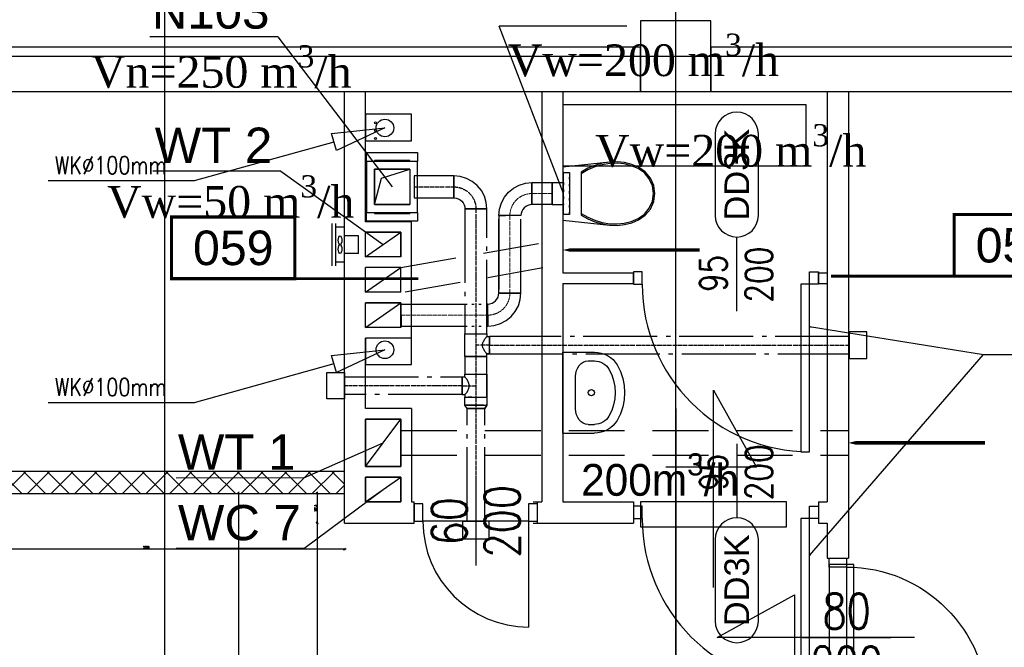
# Model space of a CAD drawing. Header units: centimetres. Extents: x -228435 to 111511, y -89367 to 428125.
# Tile 122 of 219: x -32263 to -26675, y 78745 to 82307. Entities that reach past the tile are written whole.
import ezdxf
from ezdxf.enums import TextEntityAlignment as Align

# ---------------------------------------------------------------- set-up
doc = ezdxf.new("R2010")
doc.units = ezdxf.units.CM
doc.header["$LTSCALE"] = 50
doc.header["$PDMODE"] = 35
doc.header["$PDSIZE"] = 0.1
for name, pattern in [('CADVENT_ABOVE_CUT', [10.9, 8.4, -1, 0.5, -1]), ('CADVENT_CENTERLINE', [9.9, 7.4, -1, 0.5, -1]), ('CADVENT_HIDDEN', [0.8, 0.25, -0.55]), ('DASHDOT2', [12.7, 6.35, -3.175, 0, -3.175]), ('HIDDEN', [9.525, 6.35, -3.175])]:
    doc.linetypes.add(name, pattern=pattern)
doc.layers.get('0').update_dxf_attribs({"color": 8})
doc.layers.get('DEFPOINTS').update_dxf_attribs({"color": 8})
for name, color, linetype in [('01-104 Went PP Poziom 0$0$L_Nawiew', 3, 'Continuous'), ('ARCH_GK', 8, 'Continuous'), ('ARCH_INFO_AREA_ETYKIETY_200', 8, 'Continuous'), ('ARCH_INFO_ETYK_DRZWI', 8, 'Continuous'), ('ARCH_INFO_ETYK_DRZWI_IST', 8, 'Continuous'), ('ARCH_INFO_OPISY', 8, 'Continuous'), ('ARCH_INFO_OPISY_IST', 8, 'Continuous'), ('ARCH_INFO_OSIE_IST', 8, 'DASHDOT2'), ('ARCH_MUROWANE', 8, 'Continuous'), ('ARCH_MUROWANE_IST', 8, 'Continuous'), ('ARCH_NIEWIDOK_IST', 8, 'HIDDEN'), ('ARCH_WIDOK_IST', 8, 'Continuous'), ('ARCH_WYPOSAŻENIE_SANITARNE_IST', 8, 'Continuous'), ('ARCH_ŚLUSARKA_DRZWI', 8, 'Continuous'), ('ARCH_ŚLUSARKA_DRZWI_IST', 8, 'Continuous'), ('ARCH_ŻELBET_IST', 8, 'Continuous'), ('bgde-nawiewCEN', 7, 'Continuous'), ('bgde-nawiewEXP', 1, 'Continuous'), ('bgde-nawiewHIDDEN', 1, 'Continuous'), ('bgde-tekst', 7, 'Continuous'), ('bgde-wywiewEXP', 5, 'Continuous'), ('bgde-wywiewHIDDEN', 5, 'Continuous'), ('bgde_AJ_opis', 7, 'Continuous'), ('bgde_freon', 6, 'Continuous'), ('bgde_otwory na dach', 4, 'Continuous'), ('bgde_urządzenia', 3, 'Continuous'), ('Osie rzutów$0$ARCH_INFO_OSIE_OPISY_IST', 8, 'Continuous')]:
    doc.layers.add(name, color=color, linetype=linetype)
doc.layers.add('bgde-wywiewCEN', color=7, linetype='Continuous', lineweight=13)
doc.layers.add('kondygnacja +1_5$0$ARCH_INFO_WYMIARY', color=8, linetype='Continuous', lineweight=9)
doc.styles.add('01-104 Went PP Poziom 0$0$Arial', font='ARIAL.TTF')
doc.styles.add('Arial', font='ARIAL.TTF')
doc.styles.add('kondygnacja +1_5$0$Romans', font='Romans.shx', dxfattribs={"width": 0.7})
doc.styles.add('Romans', font='Romans.shx')
doc.styles.add('ROMANS-50-CM', font='romans.shx', dxfattribs={"width": 0.8, "height": 10})
doc.dimstyles.new('ISO-25', dxfattribs={"dimtxt": 2.5, "dimasz": 2.5, "dimexe": 1.25, "dimexo": 0.625, "dimtad": 1, "dimtxsty": 'Standard', "dimcen": 2.5, "dimadec": 0, "dimazin": 0, "dimtfac": 1, "dimtmove": 0, "dimatfit": 3, "dimfxl": 0, "dimarcsym": 0})
doc.dimstyles.new('kondygnacja +1_5$0$Wymiary 1-100', dxfattribs={"dimtxt": 12, "dimasz": 10, "dimexe": 5, "dimexo": 0, "dimgap": 4, "dimtad": 1, "dimrnd": 0.5, "dimzin": 12, "dimdsep": 46, "dimtxsty": 'kondygnacja +1_5$0$Romans', "dimblk": 'kondygnacja +1_5$0$_Oblique', "dimcen": 10, "dimdle": 10, "dimclrt": 55, "dimazin": 0, "dimtfac": 1, "dimtmove": 1, "dimatfit": 3, "dimfxl": 0, "dimtolj": 1, "dimtzin": 0, "dimarcsym": 0})

# ---------------------------------------------------------------- blocks, each defined once
blk = doc.blocks.new('T-drzwi_góra-200')
at = {"layer": 'ARCH_INFO_ETYK_DRZWI'}
blk.add_line((0, 0), (0, 60), dxfattribs=at)
blk.add_lwpolyline([(-17.5, 143.68), (-17.5, 77.5, 1), (17.5, 77.5), (17.5, 143.68, 1)], format="xyb", close=True, dxfattribs=at)
at = {"layer": 'ARCH_INFO_ETYK_DRZWI', "style": 'Arial'}
blk.add_attdef('ADS_DRZWI:SYMBOL', text='', height=20, rotation=90, dxfattribs=at).set_placement((0, 110.59), align=Align.MIDDLE)
at = {"layer": 'ARCH_INFO_ETYK_DRZWI', "style": 'Romans', "width": 0.8}
for tag, p in [('ADS_DRZWI:SZEROKOŚĆ', (-8, 30.49)), ('ADS_DRZWI:WYSOKOŚĆ', (29, 29.47))]:
    blk.add_attdef(tag, text='', height=22, rotation=90, dxfattribs=at).set_placement(p, align=Align.CENTER)
at = {"layer": 'ARCH_INFO_ETYK_DRZWI', "color": 1, "style": 'Arial'}
blk.add_attdef('ADS_DRZWI:ODPORNOŚĆ_OGNIOWA', text='', height=22, dxfattribs=at).set_placement((-0.12, -45.76), align=Align.BOTTOM_CENTER)
blk = doc.blocks.new('T-drzwi_dół-200')
at = {"layer": 'ARCH_INFO_ETYK_DRZWI'}
blk.add_line((0, 0), (0, -60), dxfattribs=at)
blk.add_lwpolyline([(-17.5, -77.5), (-17.5, -143.68, 1), (17.5, -143.68), (17.5, -77.5, 1)], format="xyb", close=True, dxfattribs=at)
at = {"layer": 'ARCH_INFO_ETYK_DRZWI', "style": 'Romans', "width": 0.8}
for tag, p in [('ADS_DRZWI:SZEROKOŚĆ', (-7.91, -23)), ('ADS_DRZWI:WYSOKOŚĆ', (29, -23))]:
    blk.add_attdef(tag, text='', height=22, rotation=90, dxfattribs=at).set_placement(p, align=Align.CENTER)
at = {"layer": 'ARCH_INFO_ETYK_DRZWI', "color": 1, "style": 'Arial'}
blk.add_attdef('ADS_DRZWI:ODPORNOŚĆ_OGNIOWA', text='', height=22, dxfattribs=at).set_placement((-0.12, 13.28), align=Align.BOTTOM_CENTER)
at = {"layer": 'ARCH_INFO_ETYK_DRZWI', "style": 'Arial'}
blk.add_attdef('ADS_DRZWI:SYMBOL', text='', height=20, rotation=90, dxfattribs=at).set_placement((0, -110.59), align=Align.MIDDLE)
blk = doc.blocks.new('kibel wiszący')
at = {"ltscale": 0.3}
for p, q in [((-4.57, 51.56), (-8.8, 49.7)), ((-4.35, 50.79), (-8.37, 49.02)), ((0, 52.19), (-4.57, 51.56)), ((0, 51.39), (-4.35, 50.79)), ((4.57, 51.56), (0, 52.19)), ((4.35, 50.79), (0, 51.39)), ((8.37, 49.02), (4.35, 50.79)), ((8.8, 49.7), (4.57, 51.56)), ((-12.35, 46.75), (-14.95, 42.95)), ((-11.75, 46.21), (-14.23, 42.6)), ((-8.8, 49.7), (-12.35, 46.75)), ((-8.37, 49.02), (-11.75, 46.21)), ((11.75, 46.21), (8.37, 49.02)), ((12.35, 46.75), (8.8, 49.7)), ((14.23, 42.6), (11.75, 46.21)), ((14.95, 42.95), (12.35, 46.75)), ((-14.95, 42.95), (-16.57, 39.04)), ((-14.23, 42.6), (-15.8, 38.79)), ((15.8, 38.79), (14.23, 42.6)), ((16.57, 39.04), (14.95, 42.95)), ((-17.61, 34.93), (-18.06, 30.73)), ((-16.57, 39.04), (-17.61, 34.93)), ((-16.81, 34.79), (-17.25, 30.7)), ((-15.8, 38.79), (-16.81, 34.79)), ((16.81, 34.79), (15.8, 38.79)), ((17.61, 34.93), (16.57, 39.04)), ((17.25, 30.7), (16.81, 34.79)), ((18.06, 30.73), (17.61, 34.93)), ((-18.06, 30.73), (-17.9, 26.5)), ((-17.25, 30.7), (-17.1, 26.58)), ((17.1, 26.58), (17.25, 30.7)), ((17.9, 26.5), (18.06, 30.73)), ((-17.9, 26.5), (-17.19, 22.22)), ((-17.9, 26.5), (-15.05, 0)), ((-17.1, 26.58), (-16.38, 22.27)), ((15.05, 0), (17.9, 26.5)), ((16.38, 22.27), (17.1, 26.58)), ((17.19, 22.22), (17.9, 26.5)), ((-17.19, 22.22), (-16, 18.06)), ((-16.38, 22.27), (-15.15, 18.08)), ((-16, 18.06), (-14.33, 14.05)), ((-15.15, 18.08), (-13.43, 14.06)), ((13.43, 14.06), (15.15, 18.08)), ((14.33, 14.05), (16, 18.06)), ((15.15, 18.08), (16.38, 22.27)), ((16, 18.06), (17.19, 22.22)), ((-14.33, 14.05), (-12.21, 10.27)), ((-13.43, 14.06), (-11.25, 10.27)), ((11.25, 10.27), (13.43, 14.06)), ((12.21, 10.27), (14.33, 14.05)), ((-12.21, 10.27), (12.21, 10.27))]:
    blk.add_line(p, q, dxfattribs=at)
at = {"ltscale": 3}
blk.add_line((-15.05, 0), (15.05, 0), dxfattribs=at)
blk = doc.blocks.new('umywalka')
at = {"ltscale": 0.3}
for p, q in [((0, -23), (0, 23)), ((0, 23), (17.82, 23)), ((14.25, 18), (17.82, 18)), ((7.18, -9.11), (7.18, 9.11)), ((7.18, 9.11), (7.18, 9.11)), ((14.25, -18), (17.82, -18)), ((0, -23), (17.82, -23))]:
    blk.add_line(p, q, dxfattribs=at)
for points in [[(17.82, 23), (19.79, 22.88), (21.73, 22.5), (23.59, 21.89), (25.35, 21.05), (26.98, 19.99), (28.44, 18.73), (29.71, 17.31), (30.77, 15.73)], [(7.18, 9.11), (7.31, 10.84), (7.72, 12.51), (8.37, 14.05), (9.25, 15.4), (10.32, 16.5), (11.55, 17.32), (12.87, 17.83), (14.25, 18)], [(17.82, 18), (19.08, 17.92), (20.32, 17.68), (21.51, 17.29), (22.64, 16.75), (23.68, 16.07), (24.62, 15.27), (25.43, 14.36), (26.1, 13.35)], [(26.1, 13.35), (27.66, 10.2), (28.78, 6.89), (29.47, 3.47), (29.7, 0), (29.47, -3.47), (28.78, -6.89), (27.66, -10.2), (26.1, -13.35)], [(30.77, 15.73), (32.6, 12.02), (33.92, 8.12), (34.73, 4.09), (35, 0), (34.73, -4.09), (33.92, -8.12), (32.6, -12.02), (30.77, -15.73)], [(14.25, -18), (12.87, -17.83), (11.55, -17.32), (10.32, -16.5), (9.25, -15.4), (8.37, -14.05), (7.72, -12.51), (7.31, -10.84), (7.18, -9.11)], [(26.1, -13.35), (25.43, -14.36), (24.62, -15.27), (23.68, -16.07), (22.64, -16.75), (21.51, -17.29), (20.32, -17.68), (19.08, -17.92), (17.82, -18)], [(30.77, -15.73), (29.71, -17.31), (28.44, -18.73), (26.98, -19.99), (25.35, -21.05), (23.59, -21.89), (21.73, -22.5), (19.79, -22.88), (17.82, -23)]]:
    blk.add_lwpolyline(points, dxfattribs=at)
blk.add_circle((16.11, 0), 1.75, dxfattribs=at)
blk = doc.blocks.new('DRZWI60')
at = {"color": 0}
blk.add_line((-30, 0), (-30, 60), dxfattribs=at)
at = {"color": 0, "lineweight": -3}
for p, q in [((0, -25), (0, 25)), ((-30, 0), (30, 0))]:
    blk.add_line(p, q, dxfattribs=at)
for points in [[(-35, -10), (-30, -10), (-30, 0), (-35, 0)], [(30, -10), (35, -10), (35, 0), (30, 0)]]:
    blk.add_lwpolyline(points, close=True, dxfattribs=at)
blk.add_arc((-30, 0), 60, 0, 90, dxfattribs=at)
blk = doc.blocks.new('DRZWI80')
blk.add_line((-40, 0), (-40, 80))
at = {"lineweight": -3}
for p, q in [((0, -25), (0, 25)), ((40, 0), (-40, 0))]:
    blk.add_line(p, q, dxfattribs=at)
for points in [[(-45, -10), (-40, -10), (-40, 0), (-45, 0)], [(40, -10), (45, -10), (45, 0), (40, 0)]]:
    blk.add_lwpolyline(points, close=True, dxfattribs=at)
blk.add_arc((-40, 0), 80, 0, 90, dxfattribs=at)
blk = doc.blocks.new('etykieta_numer')
at = {"color": 0, "linetype": 'ByBlock', "const_width": 2.44}
blk.add_lwpolyline([(-50, -50), (-50, 0), (50, 0), (50, -50)], close=True, dxfattribs=at)
at = {"color": 0, "linetype": 'ByBlock', "style": 'Arial'}
blk.add_attdef('AECAREA:NUMBER', text='', height=28, dxfattribs=at).set_placement((0, -25), align=Align.MIDDLE)
blk = doc.blocks.new('kondygnacja +1_5$0$_Oblique')
at = {"color": 0, "linetype": 'ByBlock', "lineweight": -2}
blk.add_line((-0.5, -0.5), (0.5, 0.5), dxfattribs=at)
blk = doc.blocks.new('*D1100')
at = {"layer": 'DEFPOINTS', "color": 0, "lineweight": 40}
for p in [(-30420, 79617.5, 6300), (-30575, 79450), (-30420, 79450, 6300)]:
    blk.add_point(p, dxfattribs=at)
at = {"layer": 'kondygnacja +1_5$0$ARCH_INFO_WYMIARY', "color": 0, "lineweight": -2}
for p, q in [((-30579.6, 79617.5), (-30580, 79617.5)), ((-30575, 79627.5), (-30575, 79440)), ((-30579.6, 79450), (-30580, 79450))]:
    blk.add_line(p, q, dxfattribs=at)
at = {"layer": 'kondygnacja +1_5$0$ARCH_INFO_WYMIARY', "color": 0, "lineweight": -2, "xscale": 10, "yscale": 10, "zscale": 10}
for p, rotation in [((-30575, 79617.5), 90), ((-30575, 79450), 270)]:
    blk.add_blockref('kondygnacja +1_5$0$_Oblique', p, dxfattribs=dict(at, rotation=rotation))
at = {"layer": 'kondygnacja +1_5$0$ARCH_INFO_WYMIARY', "color": 55, "insert": (-30585, 79533.7), "char_height": 12, "attachment_point": 5, "rotation": 90, "style": 'kondygnacja +1_5$0$Romans'}
blk.add_mtext('\\A1;167.5', dxfattribs=at)
blk = doc.blocks.new('*D1101')
at = {"layer": 'DEFPOINTS', "color": 0, "lineweight": 40}
for p in [(-30230, 79450, 6300), (-30575, 77500), (-30230, 77500)]:
    blk.add_point(p, dxfattribs=at)
at = {"layer": 'kondygnacja +1_5$0$ARCH_INFO_WYMIARY', "color": 0, "lineweight": -2}
for p, q in [((-30579.3, 79450), (-30580, 79450)), ((-30575, 79460), (-30575, 77490)), ((-30567, 77500), (-30580, 77500))]:
    blk.add_line(p, q, dxfattribs=at)
at = {"layer": 'kondygnacja +1_5$0$ARCH_INFO_WYMIARY', "color": 0, "lineweight": -2, "xscale": 10, "yscale": 10, "zscale": 10}
for p, rotation in [((-30575, 79450), 90), ((-30575, 77500), 270)]:
    blk.add_blockref('kondygnacja +1_5$0$_Oblique', p, dxfattribs=dict(at, rotation=rotation))
at = {"layer": 'kondygnacja +1_5$0$ARCH_INFO_WYMIARY', "color": 55, "insert": (-30585, 78475), "char_height": 12, "attachment_point": 5, "rotation": 90, "style": 'kondygnacja +1_5$0$Romans'}
blk.add_mtext('\\A1;1950', dxfattribs=at)
blk = doc.blocks.new('*D1148')
at = {"layer": 'DEFPOINTS', "color": 0, "lineweight": 40}
for p in [(-32670, 79617.5, 6300), (-30420, 79617.5, 6300), (-32670, 79302)]:
    blk.add_point(p, dxfattribs=at)
at = {"layer": 'kondygnacja +1_5$0$ARCH_INFO_WYMIARY', "color": 0, "lineweight": -2}
for p, q in [((-30410, 79302), (-32680, 79302)), ((-32670, 79297.6), (-32670, 79297)), ((-30420, 79297.6), (-30420, 79297))]:
    blk.add_line(p, q, dxfattribs=at)
at = {"layer": 'kondygnacja +1_5$0$ARCH_INFO_WYMIARY', "color": 0, "lineweight": -2, "xscale": 10, "yscale": 10, "zscale": 10, "rotation": 180}
blk.add_blockref('kondygnacja +1_5$0$_Oblique', (-32670, 79302), dxfattribs=at)
at = {"layer": 'kondygnacja +1_5$0$ARCH_INFO_WYMIARY', "color": 0, "lineweight": -2, "xscale": 10, "yscale": 10, "zscale": 10}
blk.add_blockref('kondygnacja +1_5$0$_Oblique', (-30420, 79302), dxfattribs=at)
at = {"layer": 'kondygnacja +1_5$0$ARCH_INFO_WYMIARY', "color": 55, "insert": (-31545, 79312), "char_height": 12, "attachment_point": 5, "style": 'kondygnacja +1_5$0$Romans'}
blk.add_mtext('\\A1;2250', dxfattribs=at)
blk = doc.blocks.new('*D1176')
at = {"layer": 'DEFPOINTS', "color": 0, "lineweight": 40}
for p in [(-31220.1, 79617.5, 6300), (-31144.3, 77500), (-31021.2, 77500)]:
    blk.add_point(p, dxfattribs=at)
at = {"layer": 'kondygnacja +1_5$0$ARCH_INFO_WYMIARY', "color": 0, "lineweight": -2}
for p, q in [((-31021.2, 79627.5), (-31021.2, 77490)), ((-31016.6, 79617.5), (-31016.2, 79617.5)), ((-31029.2, 77500), (-31016.2, 77500))]:
    blk.add_line(p, q, dxfattribs=at)
at = {"layer": 'kondygnacja +1_5$0$ARCH_INFO_WYMIARY', "color": 0, "lineweight": -2, "xscale": 10, "yscale": 10, "zscale": 10}
for p, rotation in [((-31021.2, 79617.5), 90), ((-31021.2, 77500), 270)]:
    blk.add_blockref('kondygnacja +1_5$0$_Oblique', p, dxfattribs=dict(at, rotation=rotation))
at = {"layer": 'kondygnacja +1_5$0$ARCH_INFO_WYMIARY', "color": 55, "insert": (-31031.2, 78558.8), "char_height": 12, "attachment_point": 5, "rotation": 90, "style": 'kondygnacja +1_5$0$Romans'}
blk.add_mtext('\\A1;2117.5', dxfattribs=at)
blk = doc.blocks.new('Osie rzutów')
at = {"layer": 'ARCH_INFO_OSIE_IST', "ltscale": 10}
for p, q in [((8970, 12255), (8970, 14290.38)), ((9260, 12255), (9260, 14290.38)), ((7947.38, 12710), (13655, 12710)), ((9260, 12510), (9260, 4623.26))]:
    blk.add_line(p, q, dxfattribs=at)
blk = doc.blocks.new('kk')
at = {"layer": 'bgde-tekst'}
for p, q in [((39921.7, 90262.2), (39678.3, 89823.9)), ((39921.7, 89142.1), (39921.7, 90262.2)), ((39678.3, 89823.9), (40192.1, 89823.9))]:
    blk.add_line(p, q, dxfattribs=at)
blk.add_lwpolyline([(39507, 89627.1), (40336.3, 89627.1), (40336.3, 89485.4), (39507, 89485.4)], close=True, dxfattribs=at)
blk = doc.blocks.new('*U1365')
at = {"color": 0, "linetype": 'ByBlock', "lineweight": -2}
for p, q in [((50, 120), (50, 100)), ((70, 120), (70, -120)), ((0, 100), (0, -100)), ((0, 100), (50, 100)), ((50, 100), (50, -100)), ((-80, 50), (0, 50)), ((-80, -50), (0, -50)), ((0, -100), (50, -100)), ((50, -100), (50, -120))]:
    blk.add_line(p, q, dxfattribs=at)
at = {"color": 6, "linetype": 'Continuous', "lineweight": -2}
for p, q in [((-80, 50), (-80, 0)), ((-80, 0), (-80, -50))]:
    blk.add_line(p, q, dxfattribs=at)
at = {"color": 6, "linetype": 'Continuous', "lineweight": -3}
for centre in [(25, 25), (25, -25)]:
    blk.add_ellipse(centre, major_axis=(0, 25), ratio=0.4, dxfattribs=at)
blk = doc.blocks.new('*U1425')
at = {"linetype": 'Continuous', "lineweight": -2}
for p, q in [((0, 195, -145), (0, 145, -145)), ((0, 195, 145), (0, 195, -145)), ((0, 145, 145), (0, 195, 145)), ((0, -145, -145), (0, -195, -145)), ((0, -195, 145), (0, -145, 145)), ((0, -195, -145), (0, -195, 145))]:
    blk.add_line(p, q, dxfattribs=at)
at = {"linetype": 'Continuous', "lineweight": -3}
for p, q in [((0, 150, -100), (0, 150, 100)), ((0, 145, -145), (0, 145, 145)), ((0, -145, 145), (0, -145, -145)), ((0, -150, 100), (0, -150, -100))]:
    blk.add_line(p, q, dxfattribs=at)
at = {"color": 0, "linetype": 'ByBlock', "lineweight": -2}
for p, q in [((0, 150, 100), (0, 145, 100)), ((0, 145, -100), (0, 150, -100)), ((0, -145, -100), (0, -150, -100)), ((0, -145, 100), (0, -150, 100))]:
    blk.add_line(p, q, dxfattribs=at)
blk = doc.blocks.new('*U1426')
at = {"color": 0, "linetype": 'ByBlock', "lineweight": -2, "extrusion": (1, 2.22045e-16, 1.80411e-13)}
blk.add_circle((0, 0), 0.05, dxfattribs=at)
blk = doc.blocks.new('*U1427')
at = {"linetype": 'Continuous', "lineweight": -2}
for p, q in [((0, -145, -145), (0, 145, -145)), ((0, 145, -145), (0, 145, 145)), ((0, 145, 145), (0, -145, 145)), ((0, -145, 145), (0, -145, -145))]:
    blk.add_line(p, q, dxfattribs=at)
at = {"color": 0, "linetype": 'ByBlock', "lineweight": -2}
for p, q in [((0, -100, -100), (0, 100, -100)), ((0, 100, -100), (0, 100, 100)), ((0, 100, 100), (0, -100, 100)), ((0, -100, -100), (0, -100, 100))]:
    blk.add_line(p, q, dxfattribs=at)

msp = doc.modelspace()

# ---------------------------------------------------------------- hatches: boundary and pattern name
at = {"layer": 'ARCH_MUROWANE', "linetype": 'Continuous', "lineweight": -3}
h = msp.add_hatch(dxfattribs=at)
h.set_pattern_fill('ANSI37', color=256, scale=30, style=0)
h.set_pattern_definition([(45, (-121140, -45000), (-67.35192, 67.35192), []), (135, (-121140, -45000), (-67.35192, -67.35192), [])])
h.paths.add_polyline_path([(-33810, 79742.5), (-34300, 79742.5), (-34300, 79617.5), (-33810, 79617.5)])
h.paths.add_polyline_path([(-31440, 79742.5), (-32670, 79742.5), (-32670, 79617.5), (-31440, 79617.5)])
h.paths.add_polyline_path([(-30420, 79742.5), (-31440, 79742.5), (-31440, 79617.5), (-30420, 79617.5)])
h.paths.add_polyline_path([(-30934.97218, 79594.75), (-30934.97218, 79778.75), (-30754.97217, 79778.75), (-30754.97217, 79594.75)], flags=9)

# ---------------------------------------------------------------- linework, layer by layer
at = {"layer": '01-104 Went PP Poziom 0$0$L_Nawiew', "linetype": 'Continuous', "elevation": -2878.19694}
msp.add_lwpolyline([(-30249.96018, 81257.5566), (-30210.17696, 81407.99909), (-30049.96018, 81457.5566), (-30249.96018, 81457.5566), (-30249.96018, 81257.5566)], dxfattribs=at)
at = {"layer": 'ARCH_GK', "linetype": 'Continuous', "lineweight": -3}
for p, q in [((-30420, 79742.5, 630), (-32670, 79742.5, 630)), ((-30420, 79617.5, 630), (-30420, 79742.5, 630)), ((-32670, 79617.5, 630), (-30420, 79617.5, 630))]:
    msp.add_line(p, q, dxfattribs=at)
at = {"layer": 'ARCH_INFO_AREA_ETYKIETY_200', "const_width": 17, "elevation": 630}
for points in [[(-30001.22611, 80836.93464), (-30701.22611, 80836.93464)], [(-26959.23835, 80851.6229), (-27659.23835, 80851.6229)]]:
    msp.add_lwpolyline(points, dxfattribs=at)
at = {"layer": 'ARCH_INFO_OPISY_IST', "elevation": 630}
for points in [[(-28404.0334, 80999.41903, 20, 20, 0), (-28874.76474, 80999.41903, 150, 0, 0), (-29180, 80999.41903, 0, 0, 0)], [(-26784.0334, 79905, 20, 20, 0), (-27254.76474, 79905, 150, 0, 0), (-27560, 79905, 0, 0, 0)]]:
    msp.add_lwpolyline(points, format="xyseb", dxfattribs=at)
at = {"layer": 'ARCH_MUROWANE_IST', "ltscale": 4}
for p, q in [((-30420, 79450, 630), (-30420, 81900, 630)), ((-30300, 81160, 630), (-30300, 81900, 630)), ((-29300, 81900, 630), (-29300, 79570, 630)), ((-29180, 81900, 630), (-29180, 80870, 630)), ((-27680, 81900, 630), (-27680, 80870, 630)), ((-27560, 81900, 630), (-27560, 79250, 630)), ((-30040, 81160, 630), (-30300, 81160, 630)), ((-30040, 80500, 630), (-30040, 81160, 630)), ((-30300, 80960, 630), (-30300, 81100, 630)), ((-30100, 81100, 630), (-30300, 81100, 630)), ((-30100, 80960, 630), (-30100, 81100, 630)), ((-30100, 80960, 630), (-30300, 80960, 630)), ((-30300, 80760, 630), (-30300, 80900, 630)), ((-30100, 80900, 630), (-30300, 80900, 630)), ((-30100, 80760, 630), (-30100, 80900, 630)), ((-29180, 80870, 630), (-28780, 80870, 630)), ((-28780, 80810, 630), (-28780, 80870, 630)), ((-27730, 80870, 630), (-27680, 80870, 630)), ((-27730, 80810, 630), (-27730, 80870, 630)), ((-27680, 80870, 630), (-27680, 80810, 630)), ((-29180, 80810, 630), (-28780, 80810, 630)), ((-29180, 80810, 630), (-29180, 79570, 630)), ((-27730, 80810, 630), (-27680, 80810, 630)), ((-27680, 80810, 630), (-27680, 79570, 630)), ((-30100, 80760, 630), (-30300, 80760, 630)), ((-30300, 80560, 630), (-30300, 80700, 630)), ((-30100, 80700, 630), (-30300, 80700, 630)), ((-30100, 80560, 630), (-30100, 80700, 630)), ((-30100, 80560, 630), (-30300, 80560, 630)), ((-30300, 80100, 630), (-30300, 80500, 630)), ((-30040, 80500, 630), (-30300, 80500, 630)), ((-30040, 80100, 630), (-30300, 80100, 630)), ((-30040, 80100, 630), (-30040, 79570, 630)), ((-30040, 79570, 630), (-30025, 79570, 630)), ((-30025, 79450, 630), (-30025, 79570, 630)), ((-29350, 79570, 630), (-29300, 79570, 630)), ((-29325, 79450, 630), (-29325, 79570, 630)), ((-29180, 79570, 630), (-28780, 79570, 630)), ((-28780, 79570, 630), (-28780, 79450, 630)), ((-27730, 79570, 630), (-27680, 79570, 630)), ((-27730, 79570, 630), (-27730, 79450, 630)), ((-30420, 79450, 630), (-30040, 79450, 630)), ((-30040, 79450, 630), (-30025, 79450, 630)), ((-29350, 79450, 630), (-28780, 79450, 630)), ((-27730, 79450, 630), (-27680, 79450, 630)), ((-27680, 79450, 630), (-27680, 79250, 630)), ((-27680, 79250, 630), (-27560, 79250, 630))]:
    msp.add_line(p, q, dxfattribs=at)
at = {"layer": 'ARCH_MUROWANE_IST', "ltscale": 4, "elevation": 630}
for points in [[(-34340, 81900), (-28740, 81900), (-28740, 82150), (-34340, 82150)], [(-28340, 81900), (-25840, 81900), (-25840, 82150), (-28340, 82150)], [(-30300, 79770), (-30100, 79770), (-30100, 80040), (-30300, 80040)], [(-30300, 79570), (-30100, 79570), (-30100, 79710), (-30300, 79710)]]:
    msp.add_lwpolyline(points, close=True, dxfattribs=at)
at = {"layer": 'ARCH_NIEWIDOK_IST'}
for p, q in [((-30100, 80900, 630), (-29180, 81061.59062, 630)), ((-30075.78087, 80762.11079, 630), (-29155.78087, 80923.70142, 630)), ((-30100, 79975, 630), (-27560, 79975, 630)), ((-30100, 79835, 630), (-27560, 79835, 630))]:
    msp.add_line(p, q, dxfattribs=at)
at = {"layer": 'ARCH_WIDOK_IST'}
for p, q in [((-30300, 80960, 630), (-30100, 81100, 630)), ((-30300, 80760, 630), (-30100, 80900, 630)), ((-30300, 80560, 630), (-30100, 80700, 630)), ((-30300, 79770, 630), (-30100, 80040, 630)), ((-30300, 79570, 630), (-30100, 79710, 630))]:
    msp.add_line(p, q, dxfattribs=at)
at = {"layer": 'ARCH_WIDOK_IST', "elevation": 630}
for points in [[(-30300, 81620), (-30040, 81620), (-30040, 81770), (-30300, 81770)], [(-30300, 80350), (-30040, 80350), (-30040, 80500), (-30300, 80500)]]:
    msp.add_lwpolyline(points, close=True, dxfattribs=at)
at = {"layer": 'ARCH_WYPOSAŻENIE_SANITARNE_IST', "elevation": 630}
for points in [[(-30492.95272, 81659.96838), (-30190.51952, 81692.12675), (-30466.17524, 81563.62023)], [(-30492.95272, 80401.26731), (-30190.51952, 80433.42568), (-30466.17524, 80304.91916)]]:
    msp.add_lwpolyline(points, close=True, dxfattribs=at)
for points in [[(-30479.56398, 81611.7943), (-31272.35647, 81391.45808)], [(-30479.56398, 80353.09323), (-31272.35647, 80132.75702)]]:
    msp.add_lwpolyline(points, dxfattribs=at)
at = {"layer": 'ARCH_WYPOSAŻENIE_SANITARNE_IST', "extrusion": (0, 1, 0)}
for elevation in [81391.45808, 80132.75702]:
    msp.add_lwpolyline([(31272.35647, 630), (32101.19501, 630)], dxfattribs=dict(at, elevation=elevation))
at = {"layer": 'ARCH_WYPOSAŻENIE_SANITARNE_IST'}
for centre in [(-30190.51952, 81692.12675, 630), (-30190.51952, 80433.42568, 630)]:
    msp.add_circle(centre, 50, dxfattribs=at)
at = {"layer": 'ARCH_ŚLUSARKA_DRZWI', "linetype": 'Continuous', "lineweight": -3, "elevation": 630}
for points in [[(-28730, 80875), (-28780, 80875), (-28780, 80805), (-28730, 80805)], [(-27780, 80875), (-27730, 80875), (-27730, 80805), (-27780, 80805)], [(-27780, 80805), (-27830, 80805), (-27830, 79855), (-27780, 79855)], [(-28730, 79545), (-28780, 79545), (-28780, 79475), (-28730, 79475)], [(-27780, 79545), (-27730, 79545), (-27730, 79475), (-27780, 79475)], [(-27780, 79475), (-27830, 79475), (-27830, 78525), (-27780, 78525)]]:
    msp.add_lwpolyline(points, close=True, dxfattribs=at)
at = {"layer": 'ARCH_ŚLUSARKA_DRZWI', "linetype": 'Continuous', "lineweight": -3}
for centre in [(-27780, 80805, 630), (-27780, 79475, 630)]:
    msp.add_arc(centre, 950, 180, 270, dxfattribs=at)
at = {"layer": 'ARCH_ŻELBET_IST', "ltscale": 4, "elevation": 630}
msp.add_lwpolyline([(-28740, 81900), (-28340, 81900), (-28340, 82300), (-28740, 82300)], close=True, dxfattribs=at)
at = {"layer": 'bgde-nawiewCEN', "linetype": 'CADVENT_CENTERLINE', "ltscale": 0.06}
for p, q in [((-30024.96018, 81357.5566, -5670), (-29799.0402, 81357.5566, -5670)), ((-29674.0402, 81232.5566, -5670), (-29674.0402, 80524.4479, -5670)), ((-29674.0402, 80524.4479, -5670), (-29674.0402, 80459.4479, -5670)), ((-29674.0402, 80459.4479, -5670), (-29674.0402, 80394.4479, -5670)), ((-29596.0402, 80459.4479, -5670), (-29674.0402, 80459.4479, -5670)), ((-29596.0402, 80459.4479, -5670), (-27554.69451, 80459.4479, -5670)), ((-29674.0402, 80394.4479, -5670), (-29674.0402, 80294.08551, -5670)), ((-29674.0402, 80294.08551, -5670), (-29674.0402, 80229.08551, -5670)), ((-29752.0402, 80229.08551, -5670), (-30420, 80229.08551, -5670)), ((-29752.0402, 80229.08551, -5670), (-29674.0402, 80229.08551, -5670)), ((-29674.0402, 80229.08551, -5670), (-29674.0402, 80164.08551, -5670)), ((-29674.0402, 80164.08551, -5670), (-29674.0402, 80100.08551, -5670)), ((-29674.0402, 80100.08551, -5670), (-29674.0402, 79459.99897, -5670))]:
    msp.add_line(p, q, dxfattribs=at)
at = {"layer": 'bgde-nawiewCEN', "linetype": 'CADVENT_CENTERLINE', "ltscale": 0.06, "extrusion": (0, 0, -1)}
msp.add_arc((29799.0402, 81232.5566, 5670), 125, 90, 180, dxfattribs=at)
at = {"layer": 'bgde-nawiewEXP', "linetype": 'CADVENT_ABOVE_CUT', "elevation": -5670}
for points in [[(-30024.96008, 81295.0566), (-29799.0403, 81295.0566), (-29799.0403, 81420.0566), (-30024.96008, 81420.0566), (-30024.96008, 81299.81413)], [(-29799.0402, 81295.0566), (-29786.84705, 81293.85568), (-29775.12248, 81290.29907), (-29764.31706, 81284.52345), (-29754.84602, 81276.75078), (-29747.07335, 81267.27974), (-29741.29773, 81256.47432), (-29737.74112, 81244.74975), (-29736.5402, 81232.5566), (-29611.5402, 81232.5566), (-29615.14296, 81269.13604), (-29625.81278, 81304.30975), (-29643.13964, 81336.72602), (-29666.45768, 81365.13912), (-29694.87078, 81388.45716), (-29727.28705, 81405.78402), (-29762.46076, 81416.45384), (-29799.0402, 81420.0566), (-29799.0402, 81299.81413)], [(-29736.5402, 80524.448), (-29611.5402, 80524.448), (-29611.5402, 81232.5565), (-29736.5402, 81232.5565)], [(-27554.69451, 80384.4479), (-27454.69451, 80384.4479), (-27454.69451, 80534.4479), (-27554.69451, 80534.4479), (-27554.69451, 80390.15693)], [(-29736.5402, 80294.08561), (-29611.5402, 80294.08561), (-29611.5402, 80394.4478), (-29736.5402, 80394.4478)], [(-30520, 80154.08551), (-30520, 80304.08551), (-30420, 80304.08551), (-30420, 80154.08551)], [(-30419.9999, 80179.08551), (-30419.9999, 80279.08551), (-29752.0403, 80279.08551), (-29752.0403, 80179.08551)], [(-29697.95791, 80118.84261), (-29650.12248, 80118.84261), (-29650.12248, 80118.84251), (-29674.0402, 80118.84251)], [(-29650.12248, 80118.84261), (-29629.84602, 80118.84261), (-29629.84602, 80118.84251)]]:
    msp.add_lwpolyline(points, close=True, dxfattribs=at)
for points in [[(-29736.5402, 80394.4479), (-29736.5402, 80524.4479), (-29611.5402, 80524.4479), (-29611.5402, 80509.4479)], [(-29736.5402, 80394.4479), (-29611.5402, 80394.4479), (-29611.5402, 80409.4479), (-29615.34622, 80413.25392), (-29616.29773, 80416.45018), (-29623.9401, 80424.09256), (-29629.84602, 80437.32081), (-29632.83894, 80440.31372), (-29638.53506, 80459.4479), (-29632.83894, 80478.58207), (-29629.84602, 80481.57498), (-29623.9401, 80494.80323), (-29616.29773, 80502.44561), (-29615.34622, 80505.64187), (-29611.5402, 80509.4479), (-29596.0402, 80509.4479), (-29596.0402, 80494.80323)], [(-29596.0402, 80494.80323), (-29596.0402, 80505.64187)], [(-29596.0402, 80440.31372), (-29596.0402, 80494.80323)], [(-29596.0402, 80494.80323), (-29596.0402, 80478.58207)], [(-29596.0401, 80409.4479), (-27554.69461, 80409.4479), (-27554.69461, 80509.4479), (-29596.0401, 80509.4479), (-29596.0401, 80478.58207)], [(-29596.0401, 80409.4479), (-29596.0401, 80478.58207), (-29596.0401, 80459.4479)], [(-29596.0402, 80440.31372), (-29596.0402, 80424.09256)], [(-29596.0402, 80424.09256), (-29596.0402, 80440.31372)], [(-29596.0402, 80413.25392), (-29596.0402, 80424.09256)], [(-29596.0402, 80424.09256), (-29596.0402, 80413.25392)], [(-29611.5402, 80409.4479), (-29596.0402, 80409.4479)], [(-29596.0402, 80409.4479), (-29611.5402, 80409.4479)], [(-29596.0402, 80413.25392), (-29596.0402, 80409.4479)], [(-29596.0402, 80409.4479), (-29596.0402, 80413.25392)], [(-29752.0402, 80179.08551), (-29752.0402, 80279.08551), (-29736.5402, 80279.08551), (-29736.5402, 80294.08551), (-29611.5402, 80294.08551), (-29611.5402, 80164.08551)], [(-29736.5402, 80179.08551), (-29732.73417, 80182.89153), (-29731.78267, 80186.08779), (-29724.14029, 80193.73017), (-29718.23437, 80206.95842), (-29715.24145, 80209.95134), (-29709.54534, 80229.08551), (-29715.24145, 80248.21968), (-29718.23437, 80251.2126), (-29724.14029, 80264.44085), (-29731.78267, 80272.08322), (-29732.73417, 80275.27948), (-29736.5402, 80279.08551)], [(-29611.5402, 80164.08551), (-29611.5402, 80294.08551)], [(-29752.0402, 80179.08551), (-29736.5402, 80179.08551), (-29736.5402, 80164.08551), (-29697.95791, 80164.08551)], [(-29749.0402, 79359.99897), (-29599.0402, 79359.99897), (-29599.0402, 79459.99897), (-29674.0402, 79459.99897), (-29674.0402, 79459.99907), (-29724.0402, 79459.99907), (-29724.0402, 80100.08551), (-29736.5402, 80118.84251), (-29718.23437, 80118.84251), (-29718.23437, 80118.84261), (-29736.5402, 80118.84261), (-29736.5402, 80164.08541), (-29611.5402, 80164.08541), (-29611.5402, 80118.84261)], [(-29697.95791, 80164.08551), (-29718.23437, 80164.08551)], [(-29697.95791, 80164.08551), (-29674.0402, 80164.08551)], [(-29674.0402, 80164.08551), (-29611.5402, 80164.08551)], [(-29611.5402, 80164.08551), (-29616.29773, 80164.08551)], [(-29749.0402, 79359.99897), (-29749.0402, 79459.99897), (-29674.0402, 79459.99897), (-29674.0402, 79459.99907), (-29624.0402, 79459.99907), (-29624.0402, 80100.08551), (-29724.0402, 80100.08551), (-29724.0402, 80100.08541), (-29674.0402, 80100.08541)], [(-29718.23437, 80118.84261), (-29697.95791, 80118.84261)], [(-29697.95791, 80118.84261), (-29718.23437, 80118.84261)], [(-29718.23437, 80118.84251), (-29697.95791, 80118.84251)], [(-29697.95791, 80118.84251), (-29718.23437, 80118.84251)], [(-29697.95791, 80118.84251), (-29674.0402, 80118.84251)], [(-29674.0402, 80100.08541), (-29693.17437, 80100.08541)], [(-29674.0402, 80100.08541), (-29624.0402, 80100.08541), (-29624.0402, 80100.08551), (-29611.5402, 80118.84251)], [(-29629.84602, 80118.84261), (-29611.5402, 80118.84261)], [(-29629.84602, 80118.84251), (-29611.5402, 80118.84251)], [(-29611.5402, 80118.84251), (-29624.0402, 80100.08551)], [(-29611.5402, 80118.84261), (-29616.29773, 80118.84261)], [(-29611.5402, 80118.84251), (-29616.29773, 80118.84251)]]:
    msp.add_lwpolyline(points, dxfattribs=at)
at = {"layer": 'bgde-nawiewHIDDEN', "linetype": 'CADVENT_HIDDEN', "elevation": -5670}
for points in [[(-27554.69451, 80384.4479), (-27554.69451, 80534.4479)], [(-27454.69451, 80384.4479), (-27454.69451, 80534.4479)], [(-30520, 80154.08551), (-30520, 80304.08551)], [(-30420, 80154.08551), (-30420, 80304.08551)], [(-29749.0402, 79459.99897), (-29599.0402, 79459.99897)], [(-29749.0402, 79359.99897), (-29599.0402, 79359.99897)]]:
    msp.add_lwpolyline(points, dxfattribs=at)
at = {"layer": 'bgde-wywiewCEN', "linetype": 'CADVENT_CENTERLINE', "ltscale": 0.06}
for p, q in [((-29241.38069, 81320, -5670), (-29356.33253, 81320, -5670)), ((-29481.33253, 80755, -5670), (-29481.33253, 81195, -5670)), ((-30099, 80630, -5670), (-29606.33253, 80630, -5670))]:
    msp.add_line(p, q, dxfattribs=at)
at = {"layer": 'bgde-wywiewCEN', "linetype": 'CADVENT_CENTERLINE', "ltscale": 0.06, "extrusion": (1.40494e-28, 8.04863e-16, -1)}
msp.add_arc((29356.33253, 81195, 5670), 125, 0, 90, dxfattribs=at)
at = {"layer": 'bgde-wywiewCEN', "linetype": 'CADVENT_CENTERLINE', "ltscale": 0.06}
msp.add_arc((-29606.33253, 80755, -5670), 125, 270, 0, dxfattribs=at)
at = {"layer": 'bgde-wywiewEXP', "linetype": 'CADVENT_ABOVE_CUT'}
for points, elevation in [([(-29176.38069, 81201), (-29176.38069, 81439), (-29143.38069, 81439), (-29143.38069, 81201)], -5670), ([(-29543.83253, 81195), (-29540.22977, 81231.57944), (-29529.55994, 81266.75314), (-29512.23308, 81299.16942), (-29488.91505, 81327.58252), (-29460.50195, 81350.90055), (-29428.08567, 81368.22741), (-29392.91197, 81378.89724), (-29356.33253, 81382.5), (-29356.33253, 81257.5), (-29368.52567, 81256.29908), (-29380.25024, 81252.74247), (-29391.05567, 81246.96685), (-29400.5267, 81239.19417), (-29408.29938, 81229.72314), (-29414.075, 81218.91771), (-29417.63161, 81207.19315), (-29418.83253, 81195), (-29539.075, 81195)], -5670), ([(-29356.33243, 81257.5), (-29356.33243, 81382.5), (-29241.38079, 81382.5), (-29241.38079, 81257.5)], -5670), ([(-30300, 81100), (-30100, 81100), (-30100, 80960), (-30300, 80960)], -2670), ([(-30300, 80700), (-30100, 80700), (-30100, 80560), (-30300, 80560)], 13530), ([(-30300, 80040), (-30100, 80040), (-30100, 79770), (-30300, 79770)], 13530), ([(-30300, 79710), (-30100, 79710), (-30100, 79570), (-30300, 79570)], 13530)]:
    msp.add_lwpolyline(points, close=True, dxfattribs=dict(at, elevation=elevation))
at = {"layer": 'bgde-wywiewEXP', "linetype": 'CADVENT_ABOVE_CUT', "elevation": -5670}
for points in [[(-29241.38069, 81257.5), (-29241.38069, 81382.5), (-29176.38069, 81382.5)], [(-29241.38069, 81257.5), (-29176.38069, 81257.5)], [(-29606.33253, 80630), (-29606.33253, 80567.5), (-29569.75309, 80571.10276), (-29534.57939, 80581.77259), (-29502.16311, 80599.09945), (-29473.75001, 80622.41748), (-29450.43198, 80650.83058), (-29433.10512, 80683.24686), (-29422.43529, 80718.42056), (-29418.83253, 80755), (-29457.41482, 80755), (-29457.41482, 80755.0001), (-29543.83253, 80755.0001), (-29543.83253, 81194.9999)], [(-29543.83253, 81194.9999), (-29505.25024, 81194.9999)], [(-29543.83253, 81194.9999), (-29543.83253, 80755.0001)], [(-29505.25024, 80755), (-29437.13836, 80755), (-29437.13836, 80755.0001), (-29418.83253, 80755.0001), (-29418.83253, 81194.9999), (-29525.5267, 81194.9999)], [(-29606.33253, 80630), (-29606.33253, 80692.5), (-29594.13938, 80693.70092), (-29582.41482, 80697.25753), (-29571.60939, 80703.03315), (-29562.13836, 80710.80583), (-29554.36568, 80720.27686), (-29548.59006, 80731.08229), (-29545.03345, 80742.80685), (-29543.83253, 80755)], [(-29543.83253, 80755), (-29505.25024, 80755)], [(-29505.25024, 80755), (-29525.5267, 80755)], [(-30098.9999, 80630), (-30098.9999, 80692.5), (-29736.5402, 80692.5)], [(-29611.5402, 80567.5), (-29606.33263, 80567.5), (-29606.33263, 80692.5), (-29611.5402, 80692.5)], [(-30098.9999, 80630), (-30098.9999, 80567.5), (-29736.5402, 80567.5)]]:
    msp.add_lwpolyline(points, dxfattribs=at)
at = {"layer": 'bgde-wywiewHIDDEN', "linetype": 'CADVENT_HIDDEN', "elevation": -5670}
for points in [[(-29176.38069, 81201), (-29176.38069, 81382.5), (-29176.38069, 81257.5), (-29176.38069, 81439)], [(-29143.38069, 81201), (-29143.38069, 81439)], [(-29241.38069, 81257.5), (-29241.38069, 81382.5)], [(-29736.5402, 80692.5), (-29611.5402, 80692.5)], [(-29736.5402, 80567.5), (-29611.5402, 80567.5)]]:
    msp.add_lwpolyline(points, dxfattribs=at)
at = {"layer": 'bgde_AJ_opis'}
for p, q in [((-28816.9855, 82270.09859, -5670), (-29542.39974, 82269.44176, -5670)), ((-29176.38069, 81320, -3070), (-29542.39974, 82269.44176, -5670)), ((-30798.51119, 82209.14617, -5670), (-31523.92543, 82208.48935, -5670)), ((-30798.51119, 82209.14617, -5670), (-30149.96018, 81357.6066, -4388.19694)), ((-30781.98373, 81447.44179, 13530), (-31507.39797, 81446.78496, 13530)), ((-30781.98373, 81447.44179, 13530), (-30200, 81030, 13530)), ((-30650.3063, 79705.93181, 13530), (-30200, 79905, 13530)), ((-30650.3063, 79705.93181, 13530), (-31375.72054, 79705.27498, 13530)), ((-30650.3063, 79305.57446, -5670), (-30200, 79640, 13530)), ((-30650.3063, 79305.57446, -5670), (-31375.72054, 79304.91764, -5670))]:
    msp.add_line(p, q, dxfattribs=at)
at = {"layer": 'bgde_AJ_opis', "elevation": -5670}
msp.add_lwpolyline([(-29178.51541, 81826.19476), (-27801.13255, 81825.44866), (-27801.13255, 81474.71633), (-29178.51541, 81474.71633)], close=True, dxfattribs=at)
at = {"layer": 'bgde_freon'}
for centre in [(-30243.87359, 81721.25518, 630), (-30243.87359, 81677.9601, 630), (-30243.87359, 81632.53726, 630)]:
    msp.add_circle(centre, 5, dxfattribs=at)
at = {"layer": 'bgde_otwory na dach', "elevation": -2878.19694}
msp.add_lwpolyline([(-30249.96018, 81457.5566), (-30049.96018, 81457.5566), (-30049.96018, 81257.5566), (-30249.96018, 81257.5566)], close=True, dxfattribs=at)

# ---------------------------------------------------------------- block references
at = {"layer": '01-104 Went PP Poziom 0$0$L_Nawiew', "linetype": 'Continuous', "extrusion": (-1, -2.29589e-41, 1.80411e-13), "rotation": 90}
for name, p in [('*U1425', (-81357.5566, -5880.69694, 30149.96018)), ('*U1426', (-81357.5566, -4388.19694, 30149.96018))]:
    msp.add_blockref(name, p, dxfattribs=at)
at = {"layer": '01-104 Went PP Poziom 0$0$L_Nawiew', "linetype": 'Continuous', "extrusion": (-2.22045e-16, -1, -2.22045e-16), "rotation": 90}
msp.add_blockref('*U1427', (-30149.96018, -2878.19694, -81357.5566), dxfattribs=at)
at = {"layer": 'ARCH_INFO_AREA_ETYKIETY_200', "linetype": 'Continuous', "lineweight": -3, "xscale": 7, "yscale": 7, "zscale": 10}
for p, values in [((-26609.23835, 81201.6229, 630), {'AECAREA:NUMBER': '058'}), ((-31051.22611, 81186.93464, 630), {'AECAREA:NUMBER': '059'})]:
    msp.add_blockref('etykieta_numer', p, dxfattribs=at).add_auto_attribs(values)
at = {"layer": 'ARCH_INFO_ETYK_DRZWI', "linetype": 'Continuous', "lineweight": -3}
ref = msp.add_blockref('T-drzwi_góra-200', (-28193.54585, 80653.38536, 630), dxfattribs=dict(at, xscale=7, yscale=7, zscale=7))
ref.add_attrib('ADS_DRZWI:SYMBOL', 'DD3K', dxfattribs={"height": 140, "rotation": 90, "style": 'Arial'}).set_placement((-28193.54585, 81427.50425, 630), align=Align.MIDDLE)
ref.add_attrib('ADS_DRZWI:SZEROKOŚĆ', '95', dxfattribs={"height": 154, "rotation": 90, "style": 'Romans', "width": 0.8}).set_placement((-28249.54585, 80866.84714, 630), align=Align.CENTER)
ref.add_attrib('ADS_DRZWI:WYSOKOŚĆ', '200', dxfattribs={"height": 154, "rotation": 90, "style": 'Romans', "width": 0.8}).set_placement((-27990.54585, 80859.65848, 630), align=Align.CENTER)
ref = msp.add_blockref('T-drzwi_dół-200', (-28193.54585, 79899.28712, 630), dxfattribs=dict(at, xscale=7, yscale=7, zscale=7))
ref.add_attrib('ADS_DRZWI:WYSOKOŚĆ', '200', dxfattribs={"height": 154, "rotation": 90, "style": 'Romans', "width": 0.8}).set_placement((-27990.54585, 79738.28712, 630), align=Align.CENTER)
ref.add_attrib('ADS_DRZWI:SZEROKOŚĆ', '95', dxfattribs={"height": 154, "rotation": 90, "style": 'Romans', "width": 0.8}).set_placement((-28248.91787, 79738.28712, 630), align=Align.CENTER)
ref.add_attrib('ADS_DRZWI:SYMBOL', 'DD3K', dxfattribs={"height": 140, "rotation": 90, "style": 'Arial'}).set_placement((-28193.54585, 79125.16823, 630), align=Align.MIDDLE)
at = {"layer": 'ARCH_WYPOSAŻENIE_SANITARNE_IST', "xscale": 10, "yscale": 10, "zscale": 10, "rotation": 270}
msp.add_blockref('kibel wiszący', (-29180, 81320, 630), dxfattribs=at)
at = {"layer": 'ARCH_WYPOSAŻENIE_SANITARNE_IST', "xscale": 10, "yscale": 10, "zscale": 10}
msp.add_blockref('umywalka', (-29180, 80190, 630), dxfattribs=at)
at = {"layer": 'ARCH_ŚLUSARKA_DRZWI_IST', "yscale": 10, "zscale": 10}
for name, p, xscale, rotation in [('DRZWI60', (-29675, 79460, 630), 10, 180), ('DRZWI80', (-27570, 78800, 630), -10, 270)]:
    msp.add_blockref(name, p, dxfattribs=dict(at, xscale=xscale, rotation=rotation))
at = {"layer": 'bgde-tekst', "xscale": -1}
msp.add_blockref('kk', (11596.28137, -10057.11752, 630), dxfattribs=at)
at = {"layer": 'bgde-tekst', "xscale": -1, "rotation": 90}
msp.add_blockref('kk', (61957.11752, 118721.66113, 13530), dxfattribs=at)
at = {"layer": 'bgde_urządzenia', "rotation": 180}
msp.add_blockref('*U1365', (-30420, 81030, 13530), dxfattribs=at)
at = {"layer": 'Osie rzutów$0$ARCH_INFO_OSIE_OPISY_IST', "xscale": 10, "yscale": 10, "zscale": 10}
msp.add_blockref('Osie rzutów', (-121140, -45000, 630), dxfattribs=at)

# ---------------------------------------------------------------- texts
at = {"layer": 'ARCH_INFO_ETYK_DRZWI_IST', "insert": (-29675, 79460, 630), "char_height": 200, "width": 100, "attachment_point": 5, "rotation": 90, "line_spacing_factor": 0.9, "style": 'ROMANS-50-CM'}
msp.add_mtext('60\\P200', dxfattribs=at)
at = {"layer": 'ARCH_INFO_ETYK_DRZWI_IST', "insert": (-27570, 78800, 630), "char_height": 200, "width": 100, "attachment_point": 5, "line_spacing_factor": 0.9, "style": 'ROMANS-50-CM'}
msp.add_mtext('80\\P200', dxfattribs=at)
at = {"layer": 'ARCH_WYPOSAŻENIE_SANITARNE_IST', "char_height": 100, "width": 926.8342295, "attachment_point": 1, "style": 'ROMANS-50-CM'}
for insert in [(-32063.38301, 81530.51247, 630), (-32063.38301, 80271.8114, 630)]:
    msp.add_mtext('WK%%C100mm', dxfattribs=dict(at, insert=insert))
at = {"layer": 'bgde-tekst', "insert": (-29077.0909, 79846.10463, 630), "char_height": 180, "width": 1184.8068857, "attachment_point": 1}
msp.add_mtext('\\A1;200m{\\H0.7x;\\S3^ ;}/h', dxfattribs=at)
at = {"layer": 'bgde_AJ_opis', "char_height": 200, "width": 14922.0524866, "attachment_point": 1, "style": '01-104 Went PP Poziom 0$0$Arial'}
for s, insert in [('N103', (-31513.57286, 82455.97229, -5670)), ('WT 2', (-31497.0454, 81694.26791, 13530)), ('WT 1', (-31365.36798, 79952.75793, 13530)), ('WC 7', (-31365.36798, 79552.40058, -5670))]:
    msp.add_mtext(s, dxfattribs=dict(at, insert=insert))
at = {"layer": 'bgde_AJ_opis', "char_height": 180, "width": 1739.8393846, "attachment_point": 1}
for s, insert in [('\\A1;{\\fTimes New Roman|b0|i0|c238|p18;Vw=200 m\\H0.7x;\\S3^ ;\\H1.4286x;/h}', (-29493.08351, 82227.73776, -5670)), ('\\A1;{\\fTimes New Roman|b0|i0|c238|p18;Vn=250 m\\H0.7x;\\S3^ ;\\H1.4286x;/h}', (-31858.74152, 82161.86186, -5670)), ('\\A1;{\\fTimes New Roman|b0|i0|c238|p18;Vw=200 m\\H0.7x;\\S3^ ;\\H1.4286x;/h}', (-28997.82355, 81714.06704, -5670)), ('\\A1;{\\fTimes New Roman|b0|i0|c238|p18;Vw=50 m\\H0.7x;\\S3^ ;\\H1.4286x;/h}', (-31767.73424, 81423.9207, -24870))]:
    msp.add_mtext(s, dxfattribs=dict(at, insert=insert))

# ---------------------------------------------------------------- dimensions: what is measured, and where the dimension line sits
at = {"layer": 'kondygnacja +1_5$0$ARCH_INFO_WYMIARY'}
dim = msp.add_linear_dim(base=(-32670, 79301.97746, -5670), p1=(-30420, 79617.5, 630), p2=(-32670, 79617.5, 630), dimstyle='kondygnacja +1_5$0$Wymiary 1-100', dxfattribs=at)
dim.commit()
dim.dimension.update_dxf_attribs({"geometry": '*D1148', "text_midpoint": (-31545, 79311.97746, -5670)})
for base, p1, p2, picture, middle in [((-31021.18102, 77500, -5670), (-31220.07235, 79617.5, 630), (-31144.3252, 77500, -5670), '*D1176', (-31031.18102, 78558.75, -5670)), ((-30574.97217, 79450, -5670), (-30420, 79617.5, 630), (-30420, 79450, 630), '*D1100', (-30584.97217, 79533.75, -5670)), ((-30574.97217, 77500, -5670), (-30230, 79450, 630), (-30230, 77500, -5670), '*D1101', (-30584.97217, 78475, -5670))]:
    dim = msp.add_linear_dim(base=base, p1=p1, p2=p2, angle=90, dimstyle='kondygnacja +1_5$0$Wymiary 1-100', dxfattribs=at)
    dim.commit()
    dim.dimension.update_dxf_attribs({"geometry": picture, "text_midpoint": middle})

# ---------------------------------------------------------------- leaders
at = {"layer": 'ARCH_INFO_OPISY'}
for points in [[(-27780, 80564.67132, 630), (-26792.53117, 80406.34117, 630), (-23646.71933, 80406.34117, 630)], [(-27780, 79266.22541, 630), (-26792.53117, 80406.34117, 630), (-23646.71933, 80406.34117, 630)]]:
    msp.add_leader(points, dimstyle='ISO-25', override={"dimscale": 5, "dimasz": 2, "dimtad": 0, "dimldrblk": 'Dot'}, dxfattribs=at)

doc.saveas('drawing.dxf')
